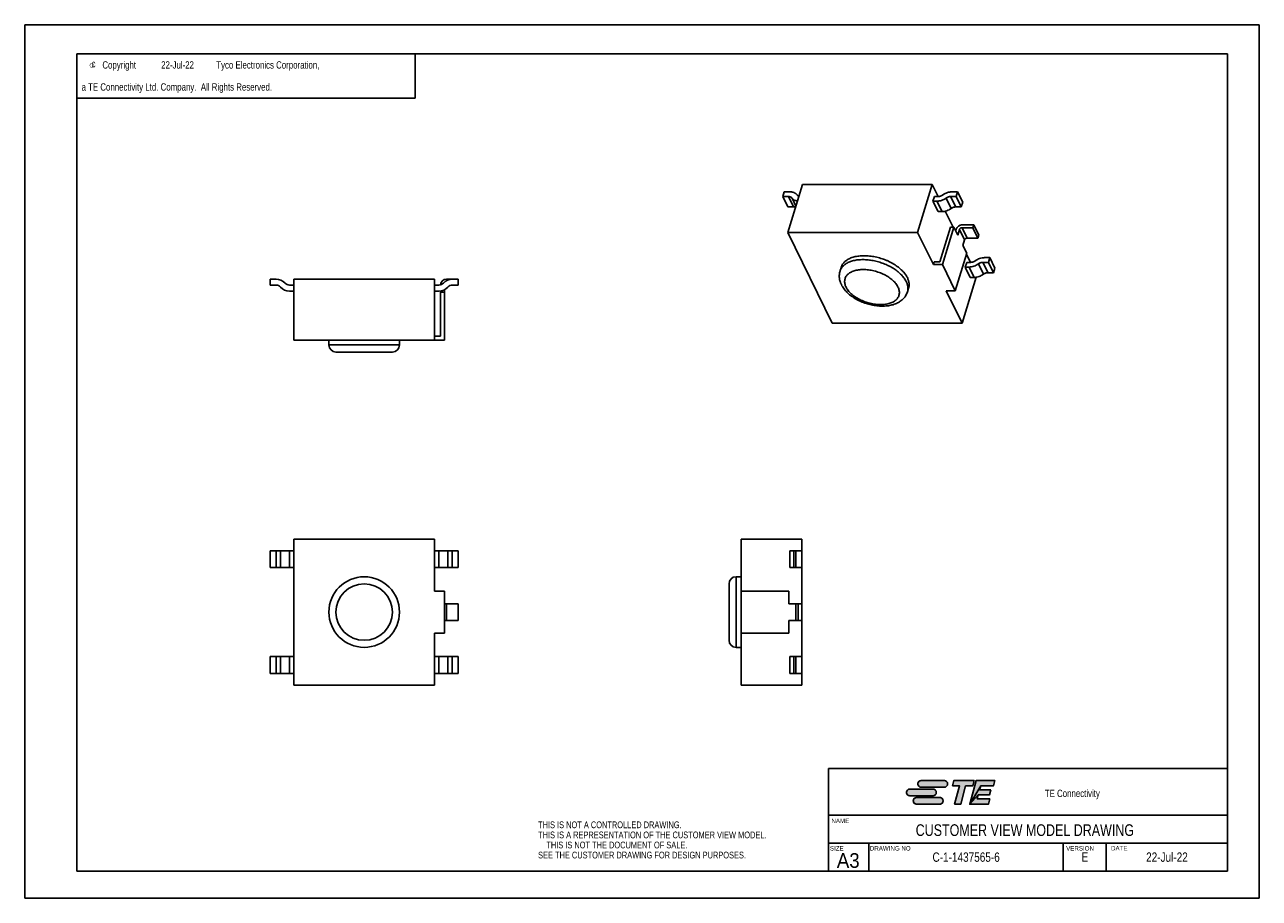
# Model space of a CAD drawing. Extents: x 0 to 420, y 0 to 297.
import ezdxf
from ezdxf.enums import TextEntityAlignment as Align

# ---------------------------------------------------------------- set-up
doc = ezdxf.new("R2010")
doc.units = 0
doc.header["$LTSCALE"] = 23.1
doc.layers.get('0').update_dxf_attribs({"linetype": 'CONTINUOUS'})
doc.layers.add('DRAFT_ENTITY', color=7, linetype='CONTINUOUS')
doc.styles.get("Standard").update_dxf_attribs({"font": 'txt', "width": 0.95})
doc.styles.add('TEXTSTYLE_1', font='gdt', dxfattribs={"width": 0.8})
doc.styles.add('TEXTSTYLE_2', font='txt', dxfattribs={"width": 0.8})

# ---------------------------------------------------------------- blocks, each defined once
blk = doc.blocks.new('TE_CONNECTIVITY_BL0', base_point=(315, 36))
at = {"linetype": 'CONTINUOUS'}
for points in [[(304.83, 40.02), (304.98, 40.02), (312.83, 40.02), (312.98, 40.02), (313.13, 39.99), (313.27, 39.94), (313.4, 39.87), (313.52, 39.79), (313.64, 39.69), (313.73, 39.58), (313.82, 39.45), (313.88, 39.32), (313.93, 39.18), (313.96, 39.03), (313.97, 38.88), (313.96, 38.74), (313.93, 38.59), (313.88, 38.45), (313.82, 38.31), (313.73, 38.19), (313.64, 38.08), (313.52, 37.98), (313.4, 37.9), (313.27, 37.83), (313.13, 37.78), (312.98, 37.75), (304.98, 37.74), (304.83, 37.75), (304.69, 37.78), (304.54, 37.83), (304.41, 37.9), (304.29, 37.98), (304.17, 38.08), (304.08, 38.19), (303.99, 38.31), (303.93, 38.45), (303.88, 38.59), (303.85, 38.74), (303.84, 38.88), (303.85, 39.03), (303.88, 39.18), (303.93, 39.32), (303.99, 39.45), (304.08, 39.58), (304.17, 39.69), (304.29, 39.79), (304.41, 39.87), (304.54, 39.94), (304.69, 39.99)], [(315.59, 38.22), (316.08, 40.02), (322.98, 40.02), (322.5, 38.22), (320.09, 38.22), (318.41, 31.98), (316.33, 31.98), (318.01, 38.22)], [(330.01, 40.02), (329.52, 38.22), (325.21, 38.22), (321.49, 31.98), (323.64, 40.02)], [(328.69, 36.83), (328.26, 35.22), (324.4, 35.22), (321.49, 31.98), (325.21, 38.22), (324.84, 36.83)], [(300.98, 37.13), (301.13, 37.14), (308.98, 37.14), (309.13, 37.13), (309.28, 37.1), (309.42, 37.05), (309.55, 36.99), (309.68, 36.9), (309.79, 36.81), (309.89, 36.69), (309.97, 36.57), (310.04, 36.44), (310.08, 36.3), (310.11, 36.15), (310.12, 36), (310.11, 35.85), (310.08, 35.7), (310.04, 35.56), (309.97, 35.43), (309.89, 35.31), (309.79, 35.19), (309.68, 35.1), (309.55, 35.01), (309.42, 34.95), (309.28, 34.9), (309.13, 34.87), (301.13, 34.86), (300.98, 34.87), (300.84, 34.9), (300.7, 34.95), (300.56, 35.01), (300.44, 35.1), (300.33, 35.19), (300.23, 35.31), (300.15, 35.43), (300.08, 35.56), (300.03, 35.7), (300, 35.85), (299.99, 36), (300, 36.15), (300.03, 36.3), (300.08, 36.44), (300.15, 36.57), (300.23, 36.69), (300.33, 36.81), (300.44, 36.9), (300.56, 36.99), (300.7, 37.05), (300.84, 37.1)], [(303.3, 34.25), (303.44, 34.26), (311.29, 34.26), (311.44, 34.25), (311.59, 34.22), (311.73, 34.17), (311.86, 34.1), (311.99, 34.02), (312.1, 33.92), (312.2, 33.81), (312.28, 33.69), (312.35, 33.55), (312.39, 33.41), (312.42, 33.26), (312.43, 33.12), (312.42, 32.97), (312.39, 32.82), (312.35, 32.68), (312.28, 32.55), (312.2, 32.42), (312.1, 32.31), (311.99, 32.21), (311.86, 32.13), (311.73, 32.06), (311.59, 32.01), (311.44, 31.98), (303.44, 31.98), (303.3, 31.98), (303.15, 32.01), (303.01, 32.06), (302.87, 32.13), (302.75, 32.21), (302.64, 32.31), (302.54, 32.42), (302.46, 32.55), (302.39, 32.68), (302.34, 32.82), (302.31, 32.97), (302.3, 33.12), (302.31, 33.26), (302.34, 33.41), (302.39, 33.55), (302.46, 33.69), (302.54, 33.81), (302.64, 33.92), (302.75, 34.02), (302.87, 34.1), (303.01, 34.17), (303.15, 34.22)], [(328.33, 33.78), (327.85, 31.98), (321.49, 31.98), (324.4, 35.22), (324.02, 33.78)]]:
    blk.add_hatch(color=2, dxfattribs=at).paths.add_polyline_path(points)
at = {"color": 2, "linetype": 'CONTINUOUS'}
for p, q in [((312.83, 40.02), (304.98, 40.02)), ((316.08, 40.02), (315.59, 38.22)), ((315.59, 38.22), (318.01, 38.22)), ((322.98, 40.02), (316.08, 40.02)), ((318.01, 38.22), (316.33, 31.98)), ((318.41, 31.98), (320.09, 38.22)), ((320.09, 38.22), (322.5, 38.22)), ((323.64, 40.02), (321.49, 31.98)), ((322.5, 38.22), (322.98, 40.02)), ((330.01, 40.02), (323.64, 40.02)), ((324.84, 36.83), (325.21, 38.22)), ((325.21, 38.22), (329.52, 38.22)), ((329.52, 38.22), (330.01, 40.02)), ((308.98, 37.14), (301.13, 37.14)), ((301.13, 34.86), (308.98, 34.86)), ((311.29, 34.26), (303.44, 34.26)), ((304.98, 37.74), (312.83, 37.74)), ((324.02, 33.78), (324.4, 35.22)), ((328.33, 33.78), (324.02, 33.78)), ((324.4, 35.22), (328.26, 35.22)), ((328.69, 36.83), (324.84, 36.83)), ((327.85, 31.98), (328.33, 33.78)), ((328.26, 35.22), (328.69, 36.83)), ((303.44, 31.98), (311.29, 31.98)), ((316.33, 31.98), (318.41, 31.98)), ((321.49, 31.98), (327.85, 31.98))]:
    blk.add_line(p, q, dxfattribs=at)
for points in [[(304.83, 40.02), (304.98, 40.02), (312.83, 40.02), (312.98, 40.02), (313.13, 39.99), (313.27, 39.94), (313.4, 39.87), (313.52, 39.79), (313.64, 39.69), (313.73, 39.58), (313.82, 39.45), (313.88, 39.32), (313.93, 39.18), (313.96, 39.03), (313.97, 38.88), (313.96, 38.74), (313.93, 38.59), (313.88, 38.45), (313.82, 38.31), (313.73, 38.19), (313.64, 38.08), (313.52, 37.98), (313.4, 37.9), (313.27, 37.83), (313.13, 37.78), (312.98, 37.75), (304.98, 37.74), (304.83, 37.75), (304.69, 37.78), (304.54, 37.83), (304.41, 37.9), (304.29, 37.98), (304.17, 38.08), (304.08, 38.19), (303.99, 38.31), (303.93, 38.45), (303.88, 38.59), (303.85, 38.74), (303.84, 38.88), (303.85, 39.03), (303.88, 39.18), (303.93, 39.32), (303.99, 39.45), (304.08, 39.58), (304.17, 39.69), (304.29, 39.79), (304.41, 39.87), (304.54, 39.94), (304.69, 39.99), (304.83, 40.02)], [(315.59, 38.22), (316.08, 40.02), (322.98, 40.02), (322.5, 38.22), (320.09, 38.22), (318.41, 31.98), (316.33, 31.98), (318.01, 38.22), (315.59, 38.22)], [(330.01, 40.02), (329.52, 38.22), (325.21, 38.22), (321.49, 31.98), (323.64, 40.02), (330.01, 40.02)], [(328.69, 36.83), (328.26, 35.22), (324.4, 35.22), (321.49, 31.98), (325.21, 38.22), (324.84, 36.83), (328.69, 36.83)], [(300.98, 37.13), (301.13, 37.14), (308.98, 37.14), (309.13, 37.13), (309.28, 37.1), (309.42, 37.05), (309.55, 36.99), (309.68, 36.9), (309.79, 36.81), (309.89, 36.69), (309.97, 36.57), (310.04, 36.44), (310.08, 36.3), (310.11, 36.15), (310.12, 36), (310.11, 35.85), (310.08, 35.7), (310.04, 35.56), (309.97, 35.43), (309.89, 35.31), (309.79, 35.19), (309.68, 35.1), (309.55, 35.01), (309.42, 34.95), (309.28, 34.9), (309.13, 34.87), (301.13, 34.86), (300.98, 34.87), (300.84, 34.9), (300.7, 34.95), (300.56, 35.01), (300.44, 35.1), (300.33, 35.19), (300.23, 35.31), (300.15, 35.43), (300.08, 35.56), (300.03, 35.7), (300, 35.85), (299.99, 36), (300, 36.15), (300.03, 36.3), (300.08, 36.44), (300.15, 36.57), (300.23, 36.69), (300.33, 36.81), (300.44, 36.9), (300.56, 36.99), (300.7, 37.05), (300.84, 37.1), (300.98, 37.13)], [(303.3, 34.25), (303.44, 34.26), (311.29, 34.26), (311.44, 34.25), (311.59, 34.22), (311.73, 34.17), (311.86, 34.1), (311.99, 34.02), (312.1, 33.92), (312.2, 33.81), (312.28, 33.69), (312.35, 33.55), (312.39, 33.41), (312.42, 33.26), (312.43, 33.12), (312.42, 32.97), (312.39, 32.82), (312.35, 32.68), (312.28, 32.55), (312.2, 32.42), (312.1, 32.31), (311.99, 32.21), (311.86, 32.13), (311.73, 32.06), (311.59, 32.01), (311.44, 31.98), (303.44, 31.98), (303.3, 31.98), (303.15, 32.01), (303.01, 32.06), (302.87, 32.13), (302.75, 32.21), (302.64, 32.31), (302.54, 32.42), (302.46, 32.55), (302.39, 32.68), (302.34, 32.82), (302.31, 32.97), (302.3, 33.12), (302.31, 33.26), (302.34, 33.41), (302.39, 33.55), (302.46, 33.69), (302.54, 33.81), (302.64, 33.92), (302.75, 34.02), (302.87, 34.1), (303.01, 34.17), (303.15, 34.22), (303.3, 34.25)], [(328.33, 33.78), (327.85, 31.98), (321.49, 31.98), (324.4, 35.22), (324.02, 33.78), (328.33, 33.78)]]:
    blk.add_lwpolyline(points, dxfattribs=at)
for centre, start, end in [((304.98, 38.88), 90, 270), ((312.83, 38.88), 270, 90), ((301.13, 36), 90, 270), ((303.44, 33.12), 90, 270), ((308.98, 36), 270, 90), ((311.29, 33.12), 270, 90)]:
    blk.add_arc(centre, 1.14, start, end, dxfattribs=at)
for points in [[(309.13, 34.87), (308.98, 34.86), (301.13, 34.86)], [(312.98, 37.75), (312.83, 37.74), (304.98, 37.74)], [(311.44, 31.98), (311.29, 31.98), (303.44, 31.98)]]:
    blk.add_solid(points, dxfattribs=at)

msp = doc.modelspace()

# ---------------------------------------------------------------- linework, layer by layer
at = {"color": 7, "linetype": 'CONTINUOUS'}
for p, q in [((0, 0), (0, 297)), ((0, 297), (420, 297)), ((420, 0), (420, 297)), ((17.78, 9.23), (17.78, 287.08)), ((17.78, 287.08), (409.21, 287.08)), ((409.21, 287.08), (409.21, 9.23)), ((257.92, 238.59), (258.41, 240.18)), ((258.41, 240.18), (260.29, 240.18)), ((264.61, 242.64), (259.6, 226.41)), ((264.61, 242.64), (308.75, 242.64)), ((308.75, 242.64), (303.73, 226.41)), ((310.74, 238.59), (308.75, 242.64)), ((315.49, 240.18), (317.36, 240.18)), ((317.36, 240.18), (316.87, 238.59)), ((317.36, 240.18), (319.1, 236.65)), ((257.92, 238.59), (259.66, 235.06)), ((259.79, 238.59), (257.92, 238.59)), ((259.79, 238.59), (261.53, 235.06)), ((261.03, 238.06), (262.36, 235.35)), ((309.47, 238.59), (308.97, 237)), ((310.32, 237), (308.97, 237)), ((308.97, 237), (310.71, 233.47)), ((309.47, 238.59), (310.81, 238.59)), ((310.32, 237), (312.06, 233.47)), ((313.44, 238.06), (315.17, 234.53)), ((316.87, 238.59), (315, 238.59)), ((315, 238.59), (316.73, 235.06)), ((316.87, 238.59), (318.6, 235.06)), ((319.1, 236.65), (318.6, 235.06)), ((261.53, 235.06), (259.66, 235.06)), ((312.06, 233.47), (310.71, 233.47)), ((315.86, 228.16), (313.18, 233.61)), ((318.6, 235.06), (316.73, 235.06)), ((314.93, 228.16), (311.31, 216.43)), ((312.18, 215.42), (316.12, 228.16)), ((316.12, 228.16), (314.93, 228.16)), ((316.12, 228.16), (317.43, 225.5)), ((316.83, 227.4), (316.7, 226.98)), ((318.01, 227.4), (317.43, 225.5)), ((319.75, 223.87), (318.01, 227.4)), ((318.88, 227.98), (322.54, 227.98)), ((320.61, 224.45), (318.88, 227.98)), ((322.85, 228.99), (319.19, 228.99)), ((322.54, 227.98), (322.85, 228.99)), ((324.27, 224.45), (322.54, 227.98)), ((324.59, 225.46), (322.85, 228.99)), ((259.6, 226.41), (274.73, 195.58)), ((259.6, 226.41), (303.73, 226.41)), ((303.73, 226.41), (309.13, 215.42)), ((319.75, 223.87), (319.16, 221.97)), ((320.61, 224.45), (324.27, 224.45)), ((324.27, 224.45), (324.59, 225.46)), ((316.53, 206.57), (320.46, 219.31)), ((320.46, 219.31), (319.16, 221.97)), ((321.72, 216.21), (320.36, 218.98)), ((277.36, 213.22), (277.77, 214.54)), ((309.13, 215.42), (309.44, 216.43)), ((309.13, 215.42), (312.18, 215.42)), ((311.31, 216.43), (309.44, 216.43)), ((316.53, 206.57), (312.18, 215.42)), ((320.45, 216.21), (319.96, 214.62)), ((321.3, 214.62), (319.96, 214.62)), ((319.96, 214.62), (321.69, 211.09)), ((320.45, 216.21), (321.8, 216.21)), ((321.3, 214.62), (323.04, 211.09)), ((324.42, 215.68), (326.15, 212.15)), ((327.85, 216.21), (325.98, 216.21)), ((325.98, 216.21), (327.71, 212.68)), ((326.47, 217.8), (328.34, 217.8)), ((328.34, 217.8), (327.85, 216.21)), ((327.85, 216.21), (329.59, 212.68)), ((328.34, 217.8), (330.08, 214.27)), ((330.08, 214.27), (329.59, 212.68)), ((83.5, 208.48), (83.5, 210.51)), ((83.5, 210.51), (85.53, 210.51)), ((91.54, 210.51), (91.54, 189.79)), ((91.54, 210.51), (139.46, 210.51)), ((139.46, 210.51), (139.46, 189.79)), ((143.52, 210.51), (147.5, 210.51)), ((147.5, 210.51), (147.5, 208.48)), ((318.86, 195.58), (323.68, 211.16)), ((323.04, 211.09), (321.69, 211.09)), ((329.59, 212.68), (327.71, 212.68)), ((85.53, 208.48), (83.5, 208.48)), ((90.08, 208.48), (91.54, 208.48)), ((91.54, 206.45), (90.08, 206.45)), ((139.46, 208.48), (140.92, 208.48)), ((140.92, 206.45), (139.46, 206.45)), ((141.49, 206.53), (141.49, 191.08)), ((142.78, 206.05), (141.49, 206.05)), ((142.78, 189.79), (142.78, 206.93)), ((147.5, 208.48), (145.47, 208.48)), ((300.29, 206.14), (300.7, 207.45)), ((313.47, 206.57), (316.53, 206.57)), ((313.47, 206.57), (318.86, 195.58)), ((274.73, 195.58), (318.86, 195.58)), ((91.54, 189.79), (142.78, 189.79)), ((103.5, 188.11), (103.5, 189.79)), ((127.5, 188.11), (127.5, 189.79)), ((141.49, 191.08), (139.46, 191.08)), ((127.5, 188.11), (103.5, 188.11)), ((125.1, 185.71), (105.9, 185.71)), ((91.54, 122.11), (91.54, 72.51)), ((91.54, 122.11), (139.46, 122.11)), ((139.46, 122.11), (139.46, 104.43)), ((243.68, 72.51), (243.68, 122.11)), ((264.4, 122.11), (243.68, 122.11)), ((264.4, 72.51), (264.4, 122.11)), ((83.5, 118.15), (83.5, 112.47)), ((91.54, 118.15), (83.5, 118.15)), ((85.53, 118.15), (85.53, 112.47)), ((87.05, 118.15), (87.05, 112.47)), ((90.08, 118.15), (90.08, 112.47)), ((147.5, 118.15), (139.46, 118.15)), ((140.92, 118.15), (140.92, 112.47)), ((143.95, 118.15), (143.95, 112.47)), ((145.47, 118.15), (145.47, 112.47)), ((147.5, 118.15), (147.5, 112.47)), ((260.34, 118.15), (260.34, 112.47)), ((264.4, 118.15), (260.34, 118.15)), ((261.69, 118.15), (261.69, 112.47)), ((262.37, 118.15), (262.37, 112.47)), ((91.54, 112.47), (83.5, 112.47)), ((147.5, 112.47), (139.46, 112.47)), ((242, 85.31), (242, 109.31)), ((242, 109.31), (243.68, 109.31)), ((264.4, 112.47), (260.34, 112.47)), ((239.6, 106.91), (239.6, 87.71)), ((139.46, 104.43), (142.78, 104.43)), ((142.78, 90.19), (142.78, 104.43)), ((243.68, 104.43), (259.94, 104.43)), ((259.94, 104.43), (259.94, 100.15)), ((142.78, 100.15), (147.5, 100.15)), ((143.52, 94.47), (143.52, 100.15)), ((147.5, 94.47), (147.5, 100.15)), ((259.94, 100.15), (264.4, 100.15)), ((262.37, 94.47), (262.37, 100.15)), ((263.11, 94.47), (263.11, 100.15)), ((142.78, 94.47), (147.5, 94.47)), ((259.94, 94.47), (264.4, 94.47)), ((259.94, 90.19), (259.94, 94.47)), ((139.46, 90.19), (142.78, 90.19)), ((139.46, 90.19), (139.46, 72.51)), ((243.68, 90.19), (259.94, 90.19)), ((242, 85.31), (243.68, 85.31)), ((83.5, 82.15), (83.5, 76.47)), ((91.54, 82.15), (83.5, 82.15)), ((85.53, 82.15), (85.53, 76.47)), ((87.05, 82.15), (87.05, 76.47)), ((90.08, 82.15), (90.08, 76.47)), ((147.5, 82.15), (139.46, 82.15)), ((140.92, 82.15), (140.92, 76.47)), ((143.95, 82.15), (143.95, 76.47)), ((145.47, 82.15), (145.47, 76.47)), ((147.5, 82.15), (147.5, 76.47)), ((264.4, 82.15), (260.34, 82.15)), ((260.34, 82.15), (260.34, 76.47)), ((261.69, 82.15), (261.69, 76.47)), ((262.37, 82.15), (262.37, 76.47)), ((91.54, 76.47), (83.5, 76.47)), ((147.5, 76.47), (139.46, 76.47)), ((264.4, 76.47), (260.34, 76.47)), ((91.54, 72.51), (139.46, 72.51)), ((243.68, 72.51), (264.4, 72.51)), ((409.21, 44.16), (273.44, 44.16)), ((273.44, 44.16), (273.44, 9.23)), ((409.21, 18.76), (273.44, 18.76)), ((287.21, 18.76), (287.21, 9.23)), ((353.33, 18.76), (353.33, 9.23)), ((367.96, 9.23), (367.96, 18.76)), ((409.21, 9.23), (17.78, 9.23)), ((30.48, 9.23), (17.78, 9.23)), ((0, 0), (420, 0))]:
    msp.add_line(p, q, dxfattribs=at)
at = {"color": 2, "linetype": 'CONTINUOUS'}
for p, q in [((17.78, 287.08), (132.78, 287.08)), ((17.78, 287.08), (17.78, 272.08)), ((132.78, 287.08), (132.78, 272.08)), ((17.78, 272.08), (132.78, 272.08)), ((287.21, 18.76), (409.21, 18.76)), ((287.21, 18.76), (287.21, 9.23)), ((353.33, 18.76), (353.33, 9.23)), ((367.96, 18.76), (367.96, 9.23)), ((409.21, 18.76), (409.21, 9.23)), ((287.21, 9.23), (409.21, 9.23))]:
    msp.add_line(p, q, dxfattribs=at)
at = {"color": 7, "linetype": 'CONTINUOUS'}
for radius in [12, 9.6]:
    msp.add_circle((115.5, 97.31), radius, dxfattribs=at)
for centre, radius, start, end in [((85.53, 206.45), 4.06, 41.8103, 90), ((143.52, 208.48), 2.03, 90, 177.4794), ((145.47, 206.45), 4.06, 90, 138.1897), ((85.53, 206.45), 2.03, 41.8103, 90), ((90.08, 210.51), 4.06, 221.8103, 270), ((90.08, 210.51), 2.03, 221.8103, 270), ((140.92, 210.51), 2.03, 270, 318.1897), ((140.92, 210.51), 4.06, 270, 318.1897), ((145.47, 206.45), 2.03, 90, 138.1897), ((105.9, 188.11), 2.4, 180, 270), ((125.1, 188.11), 2.4, 270, 360), ((242, 106.91), 2.4, 90, 180), ((242, 87.71), 2.4, 180, 270)]:
    msp.add_arc(centre, radius, start, end, dxfattribs=at)
for points, knots in [([(260.29, 240.18), (260.42, 240.18), (260.67, 240.17), (261.04, 240.12), (261.4, 240.03), (261.73, 239.91), (262.03, 239.76), (262.31, 239.58), (262.55, 239.36), (262.69, 239.2), (262.75, 239.12)], [0, 0, 0, 0, 0.139356, 0.274768, 0.405723, 0.532078, 0.654152, 0.772457, 0.887544, 1, 1, 1, 1]), ([(312.37, 239.12), (312.49, 239.2), (312.72, 239.36), (313.21, 239.64), (313.87, 239.92), (314.55, 240.1), (315.09, 240.17), (315.36, 240.18), (315.49, 240.18)], [0, 0, 0, 0, 0.126373, 0.253907, 0.508648, 0.758917, 0.881002, 1, 1, 1, 1]), ([(261.03, 238.06), (260.96, 238.14), (260.81, 238.3), (260.51, 238.47), (260.17, 238.57), (259.92, 238.59), (259.79, 238.59)], [0, 0, 0, 0, 0.227387, 0.467707, 0.725073, 1, 1, 1, 1]), ([(262.88, 237.04), (262.68, 237.07), (262.31, 237.16), (261.8, 237.38), (261.36, 237.67), (261.13, 237.93), (261.03, 238.06)], [0, 0, 0, 0, 0.270004, 0.525138, 0.767494, 1, 1, 1, 1]), ([(262.75, 239.12), (262.79, 239.07), (262.87, 238.98), (263.02, 238.85), (263.19, 238.75), (263.32, 238.7), (263.38, 238.68)], [0, 0, 0, 0, 0.237924, 0.482775, 0.736254, 1, 1, 1, 1]), ([(313.44, 238.06), (313.33, 237.98), (313.09, 237.82), (312.6, 237.54), (311.95, 237.26), (311.27, 237.08), (310.72, 237.01), (310.46, 237), (310.32, 237)], [0, 0, 0, 0, 0.126373, 0.253907, 0.508648, 0.758917, 0.881002, 1, 1, 1, 1]), ([(310.81, 238.59), (310.95, 238.59), (311.22, 238.62), (311.63, 238.72), (312.02, 238.89), (312.26, 239.04), (312.37, 239.12)], [0, 0, 0, 0, 0.240963, 0.491333, 0.746176, 1, 1, 1, 1]), ([(315, 238.59), (314.87, 238.59), (314.59, 238.57), (314.19, 238.46), (313.8, 238.29), (313.55, 238.14), (313.44, 238.06)], [0, 0, 0, 0, 0.240963, 0.491333, 0.746176, 1, 1, 1, 1]), ([(262.23, 234.93), (262.13, 234.97), (261.89, 235.04), (261.65, 235.06), (261.53, 235.06)], [0, 0, 0, 0, 0.483918, 1, 1, 1, 1]), ([(315.17, 234.53), (315.06, 234.45), (314.82, 234.29), (314.33, 234.01), (313.68, 233.73), (313, 233.55), (312.46, 233.48), (312.19, 233.47), (312.06, 233.47)], [0, 0, 0, 0, 0.126373, 0.253907, 0.508648, 0.758917, 0.881002, 1, 1, 1, 1]), ([(316.73, 235.06), (316.6, 235.06), (316.32, 235.03), (315.92, 234.93), (315.53, 234.76), (315.29, 234.61), (315.17, 234.53)], [0, 0, 0, 0, 0.240963, 0.491333, 0.746176, 1, 1, 1, 1]), ([(319.19, 228.99), (319.07, 228.99), (318.81, 228.97), (318.43, 228.88), (318.06, 228.73), (317.72, 228.54), (317.46, 228.33), (317.28, 228.15), (317.12, 227.97), (316.95, 227.72), (316.86, 227.51), (316.83, 227.4)], [0, 0, 0, 0, 0.124217, 0.253133, 0.384449, 0.515897, 0.645056, 0.708125, 0.769843, 0.888487, 1, 1, 1, 1]), ([(318.88, 227.98), (318.83, 227.98), (318.74, 227.98), (318.55, 227.93), (318.38, 227.85), (318.23, 227.73), (318.11, 227.6), (318.04, 227.48), (318.01, 227.4)], [0, 0, 0, 0, 0.124375, 0.253584, 0.516132, 0.645508, 0.77042, 1, 1, 1, 1]), ([(320.61, 224.45), (320.57, 224.45), (320.47, 224.45), (320.29, 224.4), (320.11, 224.32), (319.96, 224.2), (319.84, 224.07), (319.77, 223.95), (319.75, 223.87)], [0, 0, 0, 0, 0.124375, 0.253584, 0.516132, 0.645508, 0.77042, 1, 1, 1, 1]), ([(277.77, 214.54), (277.82, 214.72), (277.96, 215.08), (278.25, 215.58), (278.61, 216.06), (279.04, 216.5), (279.55, 216.9), (280.12, 217.25), (280.75, 217.57), (281.44, 217.84), (282.18, 218.06), (282.97, 218.24), (283.8, 218.36), (284.67, 218.44), (285.57, 218.47), (286.5, 218.44), (287.44, 218.36), (288.39, 218.24), (289.36, 218.06), (290.32, 217.84), (291.27, 217.57), (292.21, 217.25), (293.13, 216.89), (294.02, 216.5), (294.88, 216.06), (295.7, 215.59), (296.48, 215.09), (297.2, 214.56), (297.88, 214.01), (298.49, 213.43), (299.05, 212.84), (299.53, 212.24), (299.95, 211.63), (300.18, 211.21), (300.28, 211)], [0, 0, 0, 0, 0.02145, 0.043196, 0.065514, 0.088646, 0.112788, 0.138086, 0.164639, 0.192498, 0.221679, 0.252156, 0.283879, 0.316766, 0.350717, 0.385612, 0.421316, 0.45768, 0.494549, 0.531757, 0.569135, 0.606512, 0.643715, 0.680577, 0.716932, 0.752625, 0.787505, 0.821441, 0.85431, 0.886013, 0.916467, 0.945629, 0.973477, 1, 1, 1, 1]), ([(277.97, 214.43), (277.83, 214.24), (277.6, 213.86), (277.42, 213.44), (277.36, 213.22)], [0, 0, 0, 0, 0.50471, 1, 1, 1, 1]), ([(299.88, 209.68), (299.78, 209.88), (299.57, 210.27), (299.19, 210.83), (298.75, 211.39), (298.26, 211.94), (297.71, 212.48), (296.89, 213.19), (295.75, 214.01), (294.25, 214.89), (292.61, 215.64), (290.9, 216.26), (289.42, 216.65), (288.23, 216.88), (287.06, 217.05), (285.62, 217.16), (283.95, 217.12), (282.63, 216.95), (281.65, 216.71), (280.76, 216.44), (279.94, 216.08), (279.21, 215.63), (278.74, 215.26), (278.32, 214.87), (278.08, 214.58), (277.97, 214.43)], [0, 0, 0, 0, 0.025849, 0.052899, 0.08114, 0.110556, 0.141114, 0.172759, 0.238952, 0.308364, 0.380026, 0.452852, 0.525702, 0.561787, 0.597453, 0.66698, 0.733325, 0.795682, 0.825197, 0.853532, 0.906586, 0.931405, 0.955163, 0.977977, 1, 1, 1, 1]), ([(324.42, 215.68), (324.31, 215.6), (324.07, 215.44), (323.58, 215.16), (322.93, 214.88), (322.25, 214.7), (321.71, 214.63), (321.44, 214.62), (321.3, 214.62)], [0, 0, 0, 0, 0.126373, 0.253907, 0.508648, 0.758917, 0.881002, 1, 1, 1, 1]), ([(321.8, 216.21), (321.93, 216.21), (322.2, 216.24), (322.61, 216.34), (323, 216.51), (323.24, 216.66), (323.35, 216.74)], [0, 0, 0, 0, 0.240963, 0.491333, 0.746176, 1, 1, 1, 1]), ([(323.35, 216.74), (323.47, 216.83), (323.7, 216.99), (324.2, 217.27), (324.85, 217.55), (325.53, 217.72), (326.07, 217.79), (326.34, 217.8), (326.47, 217.8)], [0, 0, 0, 0, 0.126373, 0.253907, 0.508648, 0.758917, 0.881002, 1, 1, 1, 1]), ([(325.98, 216.21), (325.85, 216.21), (325.57, 216.19), (325.17, 216.08), (324.78, 215.92), (324.54, 215.77), (324.42, 215.68)], [0, 0, 0, 0, 0.240963, 0.491333, 0.746176, 1, 1, 1, 1]), ([(277.83, 208.62), (277.65, 208.98), (277.35, 209.73), (277.15, 210.7), (277.1, 211.49), (277.12, 212.08), (277.21, 212.66), (277.3, 213.04), (277.36, 213.22)], [0, 0, 0, 0, 0.254415, 0.504443, 0.628731, 0.752618, 0.876208, 1, 1, 1, 1]), ([(297.08, 207.8), (296.99, 208), (296.76, 208.4), (296.34, 208.98), (295.85, 209.55), (295.29, 210.1), (294.66, 210.63), (293.97, 211.13), (293.22, 211.6), (292.42, 212.03), (291.59, 212.42), (290.43, 212.89), (288.94, 213.35), (287.41, 213.63), (286.2, 213.75), (285.32, 213.78), (284.47, 213.75), (283.66, 213.67), (282.88, 213.53), (282.16, 213.33), (281.5, 213.08), (280.9, 212.78), (280.37, 212.43), (279.92, 212.04), (279.54, 211.6), (279.25, 211.13), (279.05, 210.62), (278.94, 210.08), (278.92, 209.53), (278.99, 208.95), (279.15, 208.37), (279.31, 207.99), (279.4, 207.8)], [0, 0, 0, 0, 0.027799, 0.057245, 0.088311, 0.120946, 0.155057, 0.190496, 0.227086, 0.264626, 0.302892, 0.341647, 0.419598, 0.496504, 0.533974, 0.570477, 0.605812, 0.639805, 0.672317, 0.703247, 0.732547, 0.760224, 0.78636, 0.811114, 0.834728, 0.857532, 0.879921, 0.902328, 0.925182, 0.948881, 0.973753, 1, 1, 1, 1]), ([(300.28, 211), (300.43, 210.7), (300.61, 210.25), (300.77, 209.63), (300.85, 209.17), (300.88, 208.73), (300.87, 208.29), (300.81, 207.87), (300.74, 207.59), (300.7, 207.45)], [0, 0, 0, 0, 0.271303, 0.400297, 0.52533, 0.647044, 0.766176, 0.88354, 1, 1, 1, 1]), ([(326.15, 212.15), (326.04, 212.07), (325.81, 211.91), (325.31, 211.63), (324.66, 211.35), (323.98, 211.17), (323.44, 211.1), (323.17, 211.09), (323.04, 211.09)], [0, 0, 0, 0, 0.126373, 0.253907, 0.508648, 0.758917, 0.881002, 1, 1, 1, 1]), ([(327.71, 212.68), (327.58, 212.68), (327.3, 212.66), (326.9, 212.55), (326.51, 212.39), (326.27, 212.23), (326.15, 212.15)], [0, 0, 0, 0, 0.240963, 0.491333, 0.746176, 1, 1, 1, 1]), ([(300.29, 206.14), (300.22, 205.91), (300.04, 205.45), (299.69, 204.8), (299.26, 204.21), (298.76, 203.66), (298.19, 203.18), (297.57, 202.75), (296.9, 202.38), (295.94, 201.96), (294.91, 201.65), (293.83, 201.45), (292.98, 201.36), (292.11, 201.31), (290.92, 201.32), (289.4, 201.45), (287.57, 201.81), (285.77, 202.34), (284.04, 203.05), (282.43, 203.91), (281.19, 204.75), (280.3, 205.48), (279.49, 206.24), (278.61, 207.26), (278.05, 208.16), (277.83, 208.62)], [0, 0, 0, 0, 0.027187, 0.054313, 0.081551, 0.108937, 0.136521, 0.164423, 0.192747, 0.221606, 0.281194, 0.312077, 0.34369, 0.376018, 0.409013, 0.476683, 0.545955, 0.615854, 0.685334, 0.753394, 0.819214, 0.851118, 0.882291, 0.942439, 1, 1, 1, 1]), ([(297.08, 207.8), (297.18, 207.61), (297.34, 207.23), (297.5, 206.65), (297.57, 206.08), (297.55, 205.52), (297.44, 204.98), (297.23, 204.48), (296.94, 204), (296.57, 203.56), (296.12, 203.17), (295.59, 202.82), (294.99, 202.52), (294.32, 202.27), (293.6, 202.08), (292.83, 201.94), (292.01, 201.85), (291.16, 201.82), (290.28, 201.85), (289.07, 201.97), (287.55, 202.26), (286.05, 202.71), (284.9, 203.18), (284.06, 203.57), (283.27, 204), (282.52, 204.47), (281.83, 204.97), (281.2, 205.5), (280.63, 206.05), (280.14, 206.62), (279.73, 207.2), (279.5, 207.6), (279.4, 207.8)], [0, 0, 0, 0, 0.026247, 0.051119, 0.074818, 0.097672, 0.120079, 0.142468, 0.165272, 0.188886, 0.21364, 0.239776, 0.267453, 0.296753, 0.327683, 0.360195, 0.394188, 0.429523, 0.466026, 0.503496, 0.580402, 0.658353, 0.697108, 0.735374, 0.772914, 0.809504, 0.844943, 0.879054, 0.911689, 0.942755, 0.972201, 1, 1, 1, 1]), ([(299.88, 209.68), (300.02, 209.38), (300.21, 208.93), (300.37, 208.31), (300.44, 207.86), (300.47, 207.41), (300.46, 206.98), (300.4, 206.55), (300.33, 206.27), (300.29, 206.14)], [0, 0, 0, 0, 0.271289, 0.400294, 0.525335, 0.64705, 0.766178, 0.883539, 1, 1, 1, 1])]:
    msp.add_open_spline(points, degree=3, knots=knots, dxfattribs=at)
at = {"layer": 'DRAFT_ENTITY', "color": 7, "linetype": 'CONTINUOUS'}
msp.add_line((409.21, 28.28), (273.44, 28.28), dxfattribs=at)

# ---------------------------------------------------------------- block references
at = {"color": 2, "linetype": 'CONTINUOUS'}
msp.add_blockref('TE_CONNECTIVITY_BL0', (315, 36), dxfattribs=at)

# ---------------------------------------------------------------- texts
at = {"color": 2, "linetype": 'CONTINUOUS', "style": 'TEXTSTYLE_1'}
msp.add_text('e', height=2.5, dxfattribs=at).set_placement((21.85, 282.08))
at = {"color": 2, "linetype": 'CONTINUOUS', "style": 'TEXTSTYLE_2', "width": 0.8}
for s, height, p in [('c', 2.5, (22.75, 282.48)), ('Copyright ', 2.5, (26.43, 282.08)), ('22-Jul-22', 2.5, (46.43, 282.08)), (' Tyco Electronics Corporation,', 2.5, (64.43, 282.08)), ('  a TE Connectivity Ltd. Company.  All Rights Reserved.', 2.5, (17.85, 274.58)), ('TE Connectivity', 2.5, (347.03, 34.42)), ('THIS IS NOT A CONTROLLED DRAWING.', 2.286, (174.65, 23.84)), ('THIS IS A REPRESENTATION OF THE CUSTOMER VIEW MODEL.', 2.286, (174.65, 20.41)), ('    THIS IS NOT THE DOCUMENT OF SALE.', 2.286, (174.65, 16.98)), ('SEE THE CUSTOMER DRAWING FOR DESIGN PURPOSES.', 2.286, (174.65, 13.55))]:
    msp.add_text(s, height=height, dxfattribs=at).set_placement(p)
at = {"color": 2, "linetype": 'CONTINUOUS', "width": 0.95}
for s, height, p in [('NAME', 1.52, (274.44, 25.57)), ('SIZE', 1.52, (273.94, 16.23)), ('DRAWING NO', 1.52, (287.51, 16.23)), ('VERSION', 1.52, (354.3, 16.23)), ('DATE', 1.52, (369.56, 16.27)), ('A3', 5, (276.28, 10.35))]:
    msp.add_text(s, height=height, dxfattribs=at).set_placement(p)
at = {"color": 2, "linetype": 'CONTINUOUS', "style": 'TEXTSTYLE_2', "width": 0.8}
for s, height, p in [('CUSTOMER VIEW MODEL DRAWING', 3.968, (340.25, 21.19)), ('C-1-1437565-6', 3.18, (320.27, 12.41)), ('E', 3.18, (360.65, 12.41)), ('22-Jul-22', 3.18, (388.58, 12.41))]:
    msp.add_text(s, height=height, dxfattribs=at).set_placement(p, align=Align.CENTER)

doc.saveas('drawing.dxf')
